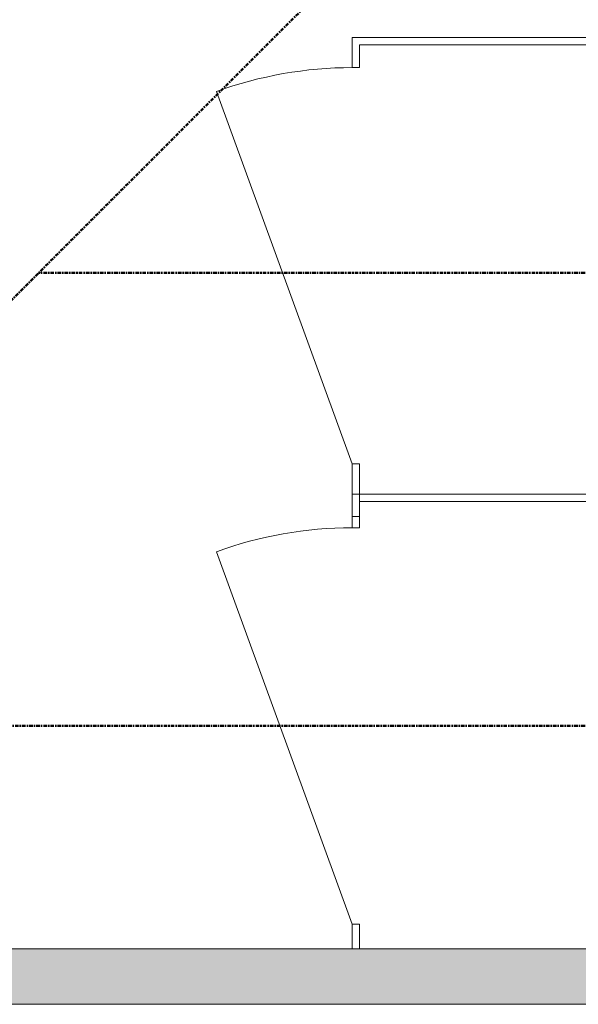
# Model space of a CAD drawing. Header units: millimetres. Extents: x -15787 to 43305, y -34460 to 16025.
# Tile 32 of 44: x 7084 to 8070, y 604 to 2343. Entities that reach past the tile are written whole.
import ezdxf

# ---------------------------------------------------------------- set-up
doc = ezdxf.new("R2010")
doc.units = ezdxf.units.MM
doc.linetypes.add('Centre', pattern=[12.5, 2.5, -1.875, 6.25, -1.875])
for name, color, linetype, lineweight in [('A-DETL', 90, 'Continuous', 50), ('A-DETL-GENF', 92, 'Continuous', 9), ('A-DOOR', 31, 'Continuous', 13), ('A-WALL-PATT', 111, 'Continuous', 9), ('I-WALL', 2, 'Continuous', 9)]:
    doc.layers.add(name, color=color, linetype=linetype, lineweight=lineweight)

# ---------------------------------------------------------------- blocks, each defined once
blk = doc.blocks.new('PINT_Composite - P70-7718760-RDC_Réseaux')
at = {"layer": 'A-DETL-GENF', "color": 30}
blk.add_line((350, -6.5), (-307.8, -245.9), dxfattribs=at)
blk.add_arc((350, -6.5), 700, 180, 200, dxfattribs=at)

msp = doc.modelspace()

# ---------------------------------------------------------------- hatches: boundary and pattern name
at = {"layer": 'A-WALL-PATT'}
h = msp.add_hatch(color=30, dxfattribs=at)
h.paths.add_polyline_path([(8674.7, 603.5), (8674.7, 701.5), (6889.9, 701.5), (6889.9, 603.5)])
h.paths.add_polyline_path([(5859.9, 603.5), (5859.9, 701.5), (3971.1, 701.5), (3971.1, 603.5), (4933, 603.5)])

# ---------------------------------------------------------------- linework, layer by layer
at = {"layer": 'A-DETL', "linetype": 'Centre'}
for p, q in [((7923.7, 2702), (6361.3, 1139.6)), ((8723.7, 1895.5), (7117.2, 1895.5)), ((8723.7, 1095.5), (6823.9, 1095.5))]:
    msp.add_line(p, q, dxfattribs=at)
at = {"layer": 'I-WALL', "color": 30}
for p, q in [((7670.9, 2311.5), (8674.7, 2311.5)), ((7670.9, 2258.3), (7670.9, 2311.5)), ((8674.7, 2298.5), (7683.9, 2298.5)), ((7683.9, 2298.5), (7683.9, 2258.3)), ((7670.9, 2258.3), (7683.9, 2258.3)), ((7670.9, 1445.3), (7670.9, 1558.3)), ((7683.9, 1558.3), (7670.9, 1558.3)), ((7683.9, 1558.3), (7683.9, 1445.3)), ((7670.9, 1505), (8674.7, 1505)), ((8674.7, 1492), (7683.9, 1492)), ((7683.9, 1465.5), (7670.9, 1465.5)), ((7670.9, 1445.3), (7683.9, 1445.3)), ((7670.9, 701.5), (7670.9, 745.3)), ((7683.9, 745.3), (7670.9, 745.3)), ((7683.9, 745.3), (7683.9, 701.5))]:
    msp.add_line(p, q, dxfattribs=at)
at = {"layer": 'I-WALL', "color": 23, "lineweight": 13}
for p, q in [((8674.7, 701.5), (6889.9, 701.5)), ((6889.9, 603.5), (8772.7, 603.5))]:
    msp.add_line(p, q, dxfattribs=at)

# ---------------------------------------------------------------- block references
at = {"layer": 'A-DOOR', "color": 23, "rotation": 270.0000000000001}
for p in [(7677.4, 1908.3), (7677.4, 1095.3)]:
    msp.add_blockref('PINT_Composite - P70-7718760-RDC_Réseaux', p, dxfattribs=at)

doc.saveas('drawing.dxf')
